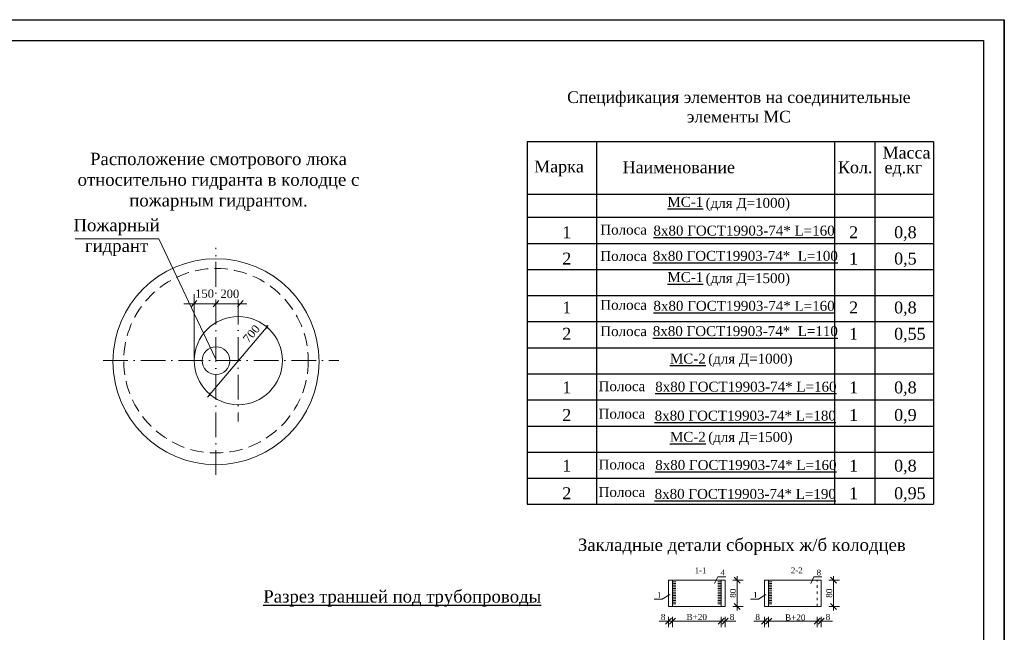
# Model space of a CAD drawing. Extents: x 0 to 361260, y 0 to 4201817.
# Tile 60 of 256: x 360332 to 360570, y 4195030 to 4195178. Entities that reach past the tile are written whole.
import ezdxf
from ezdxf.enums import TextEntityAlignment as Align

# ---------------------------------------------------------------- set-up
doc = ezdxf.new("R2010")
doc.units = 0
doc.header["$LTSCALE"] = 0.5
doc.header["$MEASUREMENT"] = 0
for name, pattern in [('ACAD_ISO03W100', [30, 12, -18]), ('ACAD_ISO10W100', [18, 12, -3, 0, -3]), ('DASHED2', [9.525, 6.35, -3.175])]:
    doc.linetypes.add(name, pattern=pattern)
for name, color, linetype in [('Водопровод 2', 7, 'Continuous'), ('НВК-сервис', 7, 'Continuous'), ('НВК_сервис', 7, 'Continuous')]:
    doc.layers.add(name, color=color, linetype=linetype)
doc.styles.add('LYUDA', font='romans.shx', dxfattribs={"oblique": 15, "height": 3})
doc.styles.add('TIMES', font='times.ttf')
doc.styles.add('TimesCr', font='times.ttf')
doc.styles.add('TimesNew', font='times.ttf', dxfattribs={"height": 2.5})
doc.styles.add('TimesNewRomanCyr', font='times.ttf', dxfattribs={"width": 0.5, "height": 1})

# ---------------------------------------------------------------- blocks, each defined once
blk = doc.blocks.new('_Oblique')
at = {"color": 0, "linetype": 'ByBlock', "lineweight": -2}
blk.add_line((-0.5, -0.5), (0.5, 0.5), dxfattribs=at)

msp = doc.modelspace()

# ---------------------------------------------------------------- linework, layer by layer
at = {"layer": 'Водопровод 2', "color": 0}
for p, q in [((360454.163, 4195148.446), (360454.163, 4195060.833)), ((360552.377, 4195148.446), (360454.163, 4195148.446)), ((360470.921, 4195148.446), (360470.921, 4195060.833)), ((360528.473, 4195148.446), (360528.473, 4195060.833)), ((360538.265, 4195148.446), (360538.265, 4195060.833)), ((360552.377, 4195148.446), (360552.377, 4195060.833)), ((360454.163, 4195135.813), (360552.377, 4195135.813)), ((360454.163, 4195130.241), (360552.377, 4195130.241)), ((360454.163, 4195123.932), (360552.377, 4195123.932)), ((360454.163, 4195117.622), (360552.377, 4195117.622)), ((360454.163, 4195111.312), (360552.377, 4195111.312)), ((360454.163, 4195105.002), (360552.377, 4195105.002)), ((360454.163, 4195098.692), (360552.377, 4195098.692)), ((360454.163, 4195092.382), (360552.377, 4195092.382)), ((360454.163, 4195086.072), (360552.377, 4195086.072)), ((360454.163, 4195079.762), (360552.377, 4195079.762)), ((360454.163, 4195073.453), (360552.377, 4195073.453)), ((360454.163, 4195067.143), (360552.377, 4195067.143)), ((360454.163, 4195060.833), (360552.377, 4195060.833))]:
    msp.add_line(p, q, dxfattribs=at)
at = {"layer": 'НВК_сервис', "color": 0, "linetype": 'ByBlock'}
for p, q in [((360149.526, 4195178.016), (360569.526, 4195178.016)), ((360569.526, 4195178.016), (360569.526, 4194881.016)), ((360569.526, 4194881.016), (360569.526, 4195178.016)), ((360169.526, 4195173.016), (360564.526, 4195173.016)), ((360564.526, 4195173.016), (360564.526, 4194886.016))]:
    msp.add_line(p, q, dxfattribs=at)
at = {"layer": 'НВК_сервис', "color": 0, "linetype": 'Continuous', "lineweight": 20}
for p, q in [((360365.163, 4195125.041), (360344.946, 4195125.041)), ((360378.856, 4195096.07), (360365.148, 4195125.021)), ((360373.012, 4195108.551), (360374.392, 4195110.098)), ((360373.706, 4195096.334), (360373.706, 4195111.677)), ((360378.316, 4195108.551), (360379.696, 4195110.098)), ((360384.199, 4195108.551), (360385.579, 4195110.098)), ((360371.253, 4195109.332), (360386.445, 4195109.332))]:
    msp.add_line(p, q, dxfattribs=at)
at = {"layer": 'НВК_сервис', "color": 0, "lineweight": 20}
for p, q in [((360376.922, 4195086.76), (360391.595, 4195104.092)), ((360504.979, 4195035.169), (360504.979, 4195043.485)), ((360528.223, 4195035.169), (360528.223, 4195043.485)), ((360488.345, 4195042.507), (360488.345, 4195036.147)), ((360502.044, 4195042.507), (360488.345, 4195042.507)), ((360489.324, 4195042.507), (360489.324, 4195036.147)), ((360489.324, 4195042.094), (360490.133, 4195042.094)), ((360489.324, 4195041.681), (360490.133, 4195041.681)), ((360489.324, 4195041.267), (360490.133, 4195041.267)), ((360500.268, 4195043.296), (360499.485, 4195041.686)), ((360501.065, 4195042.094), (360500.256, 4195042.094)), ((360501.065, 4195041.681), (360500.256, 4195041.681)), ((360501.065, 4195041.267), (360500.256, 4195041.267)), ((360501.065, 4195036.147), (360501.065, 4195042.507)), ((360502.044, 4195036.147), (360502.044, 4195042.507)), ((360503.907, 4195042.507), (360506.447, 4195042.507)), ((360511.589, 4195042.507), (360511.589, 4195036.147)), ((360525.287, 4195042.507), (360511.589, 4195042.507)), ((360512.568, 4195042.507), (360512.568, 4195036.147)), ((360512.568, 4195042.094), (360513.377, 4195042.094)), ((360512.568, 4195041.681), (360513.377, 4195041.681)), ((360512.568, 4195041.267), (360513.377, 4195041.267)), ((360523.512, 4195043.296), (360522.729, 4195041.686)), ((360525.287, 4195036.147), (360525.287, 4195042.507)), ((360527.151, 4195042.507), (360529.691, 4195042.507)), ((360486.846, 4195037.882), (360488.665, 4195039.005)), ((360489.324, 4195040.854), (360490.133, 4195040.854)), ((360489.324, 4195040.441), (360490.133, 4195040.441)), ((360489.324, 4195040.028), (360490.133, 4195040.028)), ((360489.324, 4195039.615), (360490.133, 4195039.615)), ((360489.324, 4195039.202), (360490.133, 4195039.202)), ((360489.324, 4195038.789), (360490.133, 4195038.789)), ((360501.065, 4195040.854), (360500.256, 4195040.854)), ((360501.065, 4195040.441), (360500.256, 4195040.441)), ((360501.065, 4195040.028), (360500.256, 4195040.028)), ((360501.065, 4195039.615), (360500.256, 4195039.615)), ((360501.065, 4195039.202), (360500.256, 4195039.202)), ((360501.065, 4195038.789), (360500.256, 4195038.789)), ((360510.09, 4195037.882), (360511.909, 4195039.005)), ((360512.568, 4195040.854), (360513.377, 4195040.854)), ((360512.568, 4195040.441), (360513.377, 4195040.441)), ((360512.568, 4195040.028), (360513.377, 4195040.028)), ((360512.568, 4195039.615), (360513.377, 4195039.615)), ((360512.568, 4195039.202), (360513.377, 4195039.202)), ((360512.568, 4195038.789), (360513.377, 4195038.789)), ((360489.324, 4195038.376), (360490.133, 4195038.376)), ((360489.324, 4195037.962), (360490.133, 4195037.962)), ((360489.324, 4195037.549), (360490.133, 4195037.549)), ((360489.324, 4195037.136), (360490.133, 4195037.136)), ((360489.324, 4195036.723), (360490.133, 4195036.723)), ((360501.065, 4195038.376), (360500.256, 4195038.376)), ((360501.065, 4195037.962), (360500.256, 4195037.962)), ((360501.065, 4195037.549), (360500.256, 4195037.549)), ((360501.065, 4195037.136), (360500.256, 4195037.136)), ((360501.065, 4195036.723), (360500.256, 4195036.723)), ((360512.568, 4195038.376), (360513.377, 4195038.376)), ((360512.568, 4195037.962), (360513.377, 4195037.962)), ((360512.568, 4195037.549), (360513.377, 4195037.549)), ((360512.568, 4195037.136), (360513.377, 4195037.136)), ((360512.568, 4195036.723), (360513.377, 4195036.723)), ((360488.345, 4195036.147), (360502.044, 4195036.147)), ((360503.907, 4195036.147), (360506.447, 4195036.147)), ((360511.589, 4195036.147), (360525.287, 4195036.147)), ((360527.151, 4195036.147), (360529.691, 4195036.147)), ((360488.345, 4195032.582), (360486.071, 4195032.582)), ((360488.345, 4195033.654), (360488.345, 4195031.115)), ((360489.324, 4195032.582), (360488.345, 4195032.582)), ((360488.345, 4195032.582), (360502.044, 4195032.582)), ((360489.324, 4195033.654), (360489.324, 4195031.115)), ((360489.324, 4195033.654), (360489.324, 4195031.115)), ((360489.324, 4195032.582), (360490.792, 4195032.582)), ((360501.065, 4195032.582), (360499.597, 4195032.582)), ((360501.065, 4195033.654), (360501.065, 4195031.115)), ((360501.065, 4195033.654), (360501.065, 4195031.115)), ((360501.065, 4195032.582), (360502.044, 4195032.582)), ((360502.044, 4195033.654), (360502.044, 4195031.115)), ((360502.044, 4195032.582), (360504.65, 4195032.582)), ((360511.589, 4195032.582), (360508.983, 4195032.582)), ((360511.589, 4195033.654), (360511.589, 4195031.115)), ((360512.568, 4195032.582), (360511.589, 4195032.582)), ((360511.589, 4195032.582), (360525.287, 4195032.582)), ((360512.568, 4195033.654), (360512.568, 4195031.115)), ((360512.568, 4195033.654), (360512.568, 4195031.115)), ((360512.568, 4195032.582), (360514.035, 4195032.582)), ((360524.309, 4195032.582), (360522.841, 4195032.582)), ((360524.309, 4195033.654), (360524.309, 4195031.115)), ((360524.309, 4195033.654), (360524.309, 4195031.115)), ((360524.309, 4195032.582), (360525.287, 4195032.582)), ((360525.287, 4195033.654), (360525.287, 4195031.115)), ((360525.287, 4195032.582), (360527.977, 4195032.582))]:
    msp.add_line(p, q, dxfattribs=at)
at = {"layer": 'НВК_сервис', "color": 0, "linetype": 'Continuous', "lineweight": 20, "ltscale": 0.13}
for p, q in [((360500.268, 4195043.296), (360502.204, 4195043.296)), ((360523.512, 4195043.296), (360525.447, 4195043.296)), ((360484.91, 4195037.882), (360486.846, 4195037.882)), ((360508.154, 4195037.882), (360510.09, 4195037.882))]:
    msp.add_line(p, q, dxfattribs=at)
at = {"layer": 'НВК_сервис', "color": 0, "linetype": 'ACAD_ISO03W100', "lineweight": 20, "ltscale": 0.1}
msp.add_line((360524.309, 4195036.147), (360524.309, 4195042.507), dxfattribs=at)
at = {"layer": 'НВК_сервис', "color": 0, "linetype": 'ACAD_ISO10W100', "lineweight": 20, "flags": 128}
for points in [[(360378.994, 4195067.945), (360378.994, 4195122.816)], [(360384.384, 4195110.345), (360384.384, 4195080.834)], [(360351.705, 4195095.573), (360408.643, 4195095.573)]]:
    msp.add_lwpolyline(points, dxfattribs=at)
at = {"layer": 'НВК_сервис', "color": 0, "lineweight": 20}
for centre, radius in [((360378.994, 4195095.311), 24.906), ((360384.384, 4195095.573), 10.656), ((360378.994, 4195095.573), 3.34)]:
    msp.add_circle(centre, radius, dxfattribs=at)

# ---------------------------------------------------------------- block references
for p, xscale, yscale, zscale, rotation in [((360391.27, 4195103.704), 0.4999999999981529, 0.4999999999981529, 0.4999999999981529, 229.7374374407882), ((360377.497, 4195087.442), 0.4999999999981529, 0.4999999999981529, 0.4999999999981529, 49.73743744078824), ((360504.979, 4195042.507), 1.467648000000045, 1.467648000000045, 1.467648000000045, 90), ((360528.223, 4195042.507), 1.467648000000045, 1.467648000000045, 1.467648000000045, 90), ((360504.979, 4195036.147), 1.467648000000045, 1.467648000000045, 1.467648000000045, 270), ((360528.223, 4195036.147), 1.467648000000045, 1.467648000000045, 1.467648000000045, 270), ((360489.324, 4195032.582), 1.467648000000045, 1.467648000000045, 1.467648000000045, 180), ((360489.324, 4195032.582), 1.467648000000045, 1.467648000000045, 1.467648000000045, 180), ((360502.044, 4195032.582), 1.467648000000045, 1.467648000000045, 1.467648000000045, 180), ((360512.568, 4195032.582), 1.467648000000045, 1.467648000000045, 1.467648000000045, 180), ((360512.568, 4195032.582), 1.467648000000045, 1.467648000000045, 1.467648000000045, 180), ((360525.287, 4195032.582), 1.467648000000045, 1.467648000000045, 1.467648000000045, 180)]:
    msp.add_blockref('_Oblique', p, dxfattribs=dict(at, xscale=xscale, yscale=yscale, zscale=zscale, rotation=rotation))
at = {"layer": 'НВК_сервис', "color": 0, "lineweight": 20, "xscale": 1.467648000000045, "yscale": 1.467648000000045, "zscale": 1.467648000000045}
for p in [(360488.345, 4195032.582), (360501.065, 4195032.582), (360501.065, 4195032.582), (360511.589, 4195032.582), (360524.309, 4195032.582), (360524.309, 4195032.582)]:
    msp.add_blockref('_Oblique', p, dxfattribs=at)

# ---------------------------------------------------------------- texts
at = {"layer": 'Водопровод 2', "color": 0, "style": 'TimesNew'}
for s, p in [('Масса', (360540.1, 4195144.434)), ('Марка', (360455.895, 4195141.071)), ('Наименование', (360477.271, 4195140.892)), ('ед.кг', (360540.569, 4195140.852))]:
    msp.add_text(s, height=2.88, dxfattribs=at).set_placement(p)
msp.add_text('Кол.', height=2.88, dxfattribs=at).set_placement((360533.485, 4195140.892), align=Align.CENTER)
at = {"layer": 'Водопровод 2', "color": 0, "lineweight": -2, "style": 'TimesNewRomanCyr'}
for s, height, p in [('%%UМС-1', 2.4, (360488.106, 4195132.76)), ('(для Д=1000)', 2.4, (360497.331, 4195132.51)), ('1        ', 2.88, (360462.691, 4195125.177)), ('Полоса', 2.4, (360471.879, 4195126.05)), ('%%U8х80 ГОСТ19903-74* L=160', 2.4, (360484.722, 4195125.808)), ('2        0,8', 2.88, (360532.023, 4195125.177)), ('Полоса', 2.4, (360471.879, 4195119.686)), ('%%U8х80 ГОСТ19903-74*  L=100', 2.4, (360484.578, 4195119.705)), ('2        ', 2.88, (360462.691, 4195118.813)), ('1        0,5', 2.88, (360532.023, 4195118.813)), ('%%UМС-1', 2.4, (360488.106, 4195114.569)), ('(для Д=1500)', 2.4, (360497.331, 4195114.319)), ('Полоса', 2.4, (360471.879, 4195107.859)), ('%%U8х80 ГОСТ19903-74* L=160', 2.4, (360484.722, 4195107.617)), ('1        ', 2.88, (360462.691, 4195106.986)), ('2        0,8', 2.88, (360532.023, 4195106.986)), ('2        ', 2.88, (360462.691, 4195100.622)), ('Полоса', 2.4, (360471.879, 4195101.495)), ('%%U8х80 ГОСТ19903-74*  L=110', 2.4, (360484.578, 4195101.514)), ('1        0,55', 2.88, (360532.023, 4195100.622)), ('%%UМС-2', 2.4, (360488.714, 4195094.869)), ('(для Д=1000)', 2.4, (360497.951, 4195094.84)), ('1        ', 2.88, (360462.691, 4195087.65)), ('Полоса', 2.4, (360471.466, 4195088.185)), ('%%U8х80 ГОСТ19903-74* L=160', 2.4, (360485.157, 4195088.078)), ('1        0,8', 2.88, (360532.023, 4195087.65)), ('2        ', 2.88, (360462.691, 4195080.996)), ('Полоса', 2.4, (360471.466, 4195081.531)), ('1        0,9', 2.88, (360532.023, 4195080.996)), ('%%U8х80 ГОСТ19903-74* L=180', 2.4, (360485.013, 4195081.072)), ('%%UМС-2', 2.4, (360488.714, 4195075.939)), ('(для Д=1500)', 2.4, (360497.951, 4195075.91)), ('1        ', 2.88, (360462.691, 4195068.721)), ('Полоса', 2.4, (360471.466, 4195069.256)), ('%%U8х80 ГОСТ19903-74* L=160', 2.4, (360485.157, 4195069.148)), ('1        0,8', 2.88, (360532.023, 4195068.721)), ('2        ', 2.88, (360462.691, 4195062.066)), ('Полоса', 2.4, (360471.466, 4195062.601)), ('1        0,95', 2.88, (360532.023, 4195062.066)), ('%%U8х80 ГОСТ19903-74* L=190', 2.4, (360485.013, 4195062.143))]:
    msp.add_text(s, height=height, dxfattribs=at).set_placement(p)
at = {"layer": 'НВК-сервис', "ltscale": 0.5, "insert": (360424.017, 4195040.06), "char_height": 3, "width": 79.69163, "attachment_point": 2}
msp.add_mtext('{\\fTimes New Roman|b0|i0|c204|p18;\\LРазрез траншей под трубопроводы}', dxfattribs=at)
at = {"layer": 'НВК_сервис', "color": 0, "linetype": 'Continuous', "lineweight": 13, "ltscale": 0.13, "insert": (360505.362, 4195156.903), "char_height": 2.8224, "width": 87.37576, "attachment_point": 5}
msp.add_mtext('{\\fTimes New Roman|b0|i0|c204|p18;Спецификация элементов на соединительные элементы МС}', dxfattribs=at)
at = {"layer": 'НВК_сервис', "color": 0, "ltscale": 0.25, "insert": (360379.591, 4195145.845), "char_height": 5.2, "width": 89.29759, "attachment_point": 2, "style": 'LYUDA'}
msp.add_mtext('{\\fTimes New Roman|b0|i0|c204|p18;\\H0.5769x;\\Q0;Расположение смотрового люка относительно гидранта в колодце с пожарным гидрантом.}', dxfattribs=at)
at = {"layer": 'НВК_сервис', "color": 0, "lineweight": 20, "ltscale": 0.25, "attachment_point": 2, "style": 'LYUDA'}
for s, insert, char_height, width in [('{\\fTimes New Roman|b0|i0|c204|p18;\\H0.5769x;\\Q0;Пожарный гидрант}', (360354.957, 4195129.847), 5.2, 23.83923), ('{\\fTimes New Roman|b0|i0|c204|p18;\\Q0;150}', (360376.236, 4195112.768), 2, 12.08911), ('{\\fTimes New Roman|b0|i0|c204|p18;\\Q0;200}', (360382.34, 4195112.736), 2, 12.08911), ('{\\fTimes New Roman|b0|i0|c204|p18;\\H0.5769x;\\Q0;Закладные детали сборных ж/б колодцев}', (360506.087, 4195052.537), 5.2, 96.42539)]:
    msp.add_mtext(s, dxfattribs=dict(at, insert=insert, char_height=char_height, width=width))
at = {"layer": 'НВК_сервис', "color": 0, "linetype": 'Continuous', "lineweight": 20, "ltscale": 0.13, "char_height": 1.40894, "attachment_point": 1, "style": 'TimesCr'}
for s, insert, width in [('{\\fTimes New Roman|b0|i0|c204|p18;1-1}', (360494.706, 4195045.565), 2.53332), ('{\\fTimes New Roman|b0|i0|c204|p18;4}', (360500.94, 4195045.035), 0.81847), ('{\\fTimes New Roman|b0|i0|c204|p18;2-2}', (360517.95, 4195045.565), 2.53332), ('{\\fTimes New Roman|b0|i0|c204|p18;8}', (360524.184, 4195045.035), 0.81847), ('{\\fTimes New Roman|b0|i0|c204|p18;1}', (360485.583, 4195039.622), 0.81847), ('{\\fTimes New Roman|b0|i0|c204|p18;1}', (360508.827, 4195039.622), 0.81847)]:
    msp.add_mtext(s, dxfattribs=dict(at, insert=insert, width=width))
at = {"layer": 'НВК_сервис', "color": 0, "lineweight": 20, "char_height": 1.4676, "attachment_point": 5, "rotation": 90, "style": 'TimesCr'}
for insert in [(360503.961, 4195039.327), (360527.204, 4195039.327)]:
    msp.add_mtext('80', dxfattribs=dict(at, insert=insert))
at = {"layer": 'НВК_сервис', "color": 0, "lineweight": 20, "attachment_point": 5, "style": 'TimesCr'}
for s, insert, char_height in [('8', (360487.066, 4195033.571), 1.468), ('В+20', (360495.194, 4195033.571), 1.4676), ('8', (360503.725, 4195033.571), 1.468), ('8', (360509.909, 4195033.571), 1.468), ('В+20', (360518.992, 4195033.453), 1.4676), ('8', (360526.901, 4195033.571), 1.468)]:
    msp.add_mtext(s, dxfattribs=dict(at, insert=insert, char_height=char_height))

# ---------------------------------------------------------------- next in the draw order: texts
at = {"layer": 'НВК_сервис', "color": 0, "lineweight": 20, "insert": (360387.562, 4195102.068), "char_height": 2, "attachment_point": 5, "rotation": 49.73744, "style": 'TIMES', "bg_fill": 3, "box_fill_scale": 1.1, "bg_fill_color": 256, "bg_fill_true_color": 13158600, "bg_fill_transparency": 2507068}
msp.add_mtext('700', dxfattribs=at)

# ---------------------------------------------------------------- next in the draw order: linework, layer by layer
at = {"layer": 'НВК_сервис', "color": 0, "linetype": 'DASHED2', "lineweight": 20}
msp.add_circle((360379.001, 4195095.549), 22.304, dxfattribs=at)

doc.saveas('drawing.dxf')
